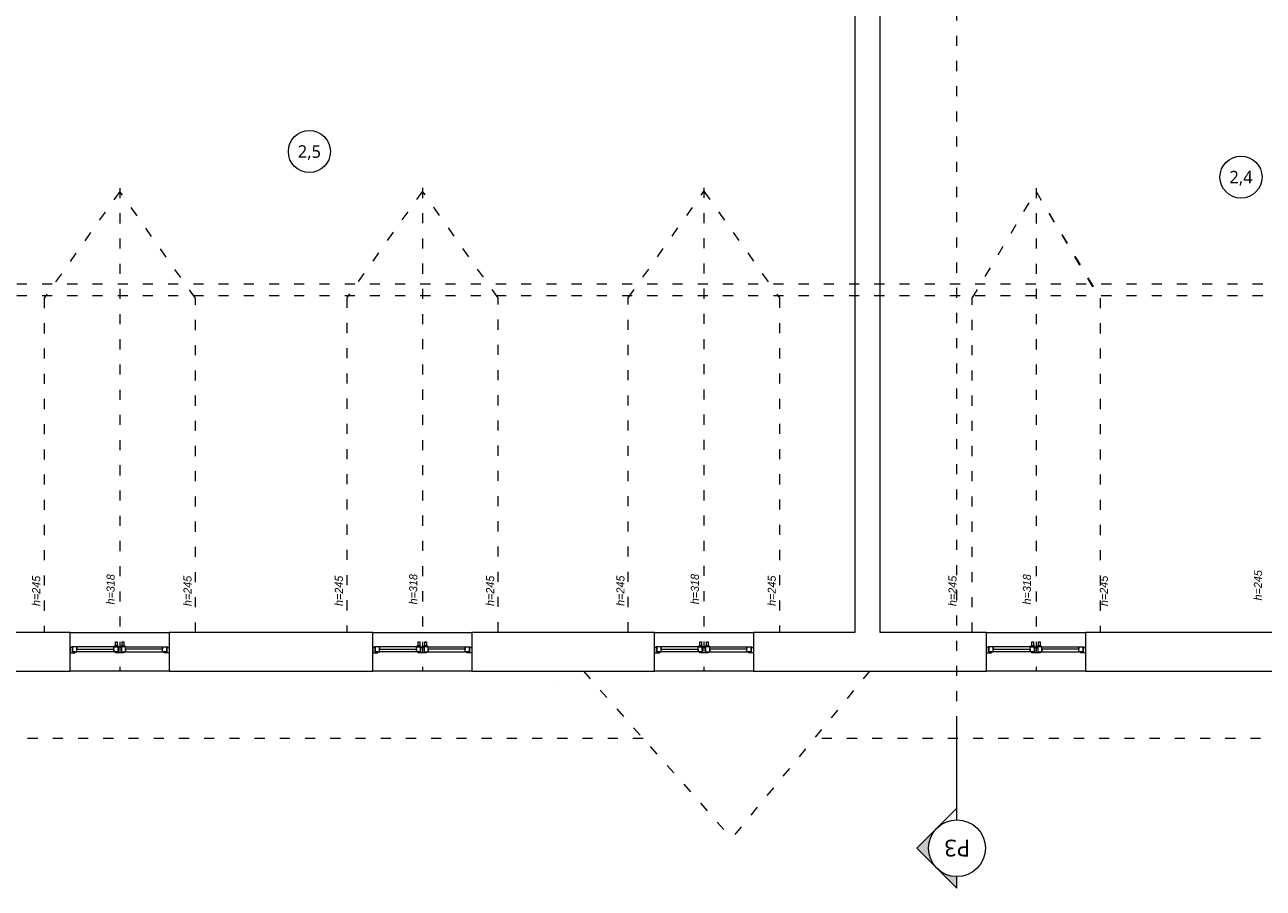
# Model space of a CAD drawing. Header units: millimetres. Extents: x 85284 to 143915, y -66821 to -28273.
# Tile 5 of 31: x 126499 to 127973, y -66384 to -65357. Entities that reach past the tile are written whole.
import ezdxf
from ezdxf.enums import TextEntityAlignment as Align

# ---------------------------------------------------------------- set-up
doc = ezdxf.new("R2010")
doc.units = ezdxf.units.MM
doc.linetypes.add('ACAD_ISO03W100', pattern=[30, 12, -18])
doc.layers.get('0').update_dxf_attribs({"color": 251, "lineweight": 9})
for name, color, linetype, lineweight in [('instalacje_arch', 251, 'Continuous', 9), ('opis..KF', 251, 'Continuous', 9), ('stolarka_arch', 251, 'Continuous', 9), ('ściany ist..KF', 251, 'Continuous', 9)]:
    doc.layers.add(name, color=color, linetype=linetype, lineweight=lineweight)
doc.styles.add('ARCH', font='segoeuil.ttf')

# ---------------------------------------------------------------- blocks, each defined once
blk = doc.blocks.new('*U188')
at = {"layer": 'stolarka_arch', "lineweight": 0}
blk.add_lwpolyline([(0, 0), (118, 0), (118, -46), (0, -46)], close=True, dxfattribs=at)
at = {"layer": 'stolarka_arch'}
for points in [[(0, -22), (6, -22), (6, -23), (3, -23), (3, -28), (0, -28)], [(3, -23), (8, -23), (8, -29), (2, -29), (2, -28), (3, -28)], [(8, -26), (52, -26), (52, -23), (8, -23)], [(8, -26), (52, -26), (52, -29), (8, -29)], [(57, -23), (52, -23), (52, -29), (58, -29), (58, -28), (57, -28)], [(57, -30), (53, -30), (53, -29), (57, -29)], [(54, -22), (64, -22), (64, -23), (61, -23), (61, -28), (57, -28), (57, -23), (54, -23)], [(61, -23), (66, -23), (66, -29), (60, -29), (60, -28), (61, -28)], [(65, -30), (61, -30), (61, -29), (65, -29)], [(110, -26), (66, -26), (66, -23), (110, -23)], [(110, -26), (66, -26), (66, -29), (110, -29)], [(115, -23), (110, -23), (110, -29), (116, -29), (116, -28), (115, -28)], [(118, -22), (112, -22), (112, -23), (115, -23), (115, -28), (118, -28)], [(56, -35), (54, -35), (54, -30), (56, -30)], [(64, -35), (62, -35), (62, -30), (64, -30)]]:
    blk.add_lwpolyline(points, close=True, dxfattribs=at)
blk = doc.blocks.new('*U182')
at = {"layer": 'stolarka_arch', "lineweight": 0}
blk.add_lwpolyline([(0, 0), (118, 0), (118, -46), (0, -46)], close=True, dxfattribs=at)
at = {"layer": 'stolarka_arch'}
for points in [[(0, -22), (6, -22), (6, -23), (3, -23), (3, -28), (0, -28)], [(3, -23), (8, -23), (8, -29), (2, -29), (2, -28), (3, -28)], [(8, -26), (52, -26), (52, -23), (8, -23)], [(8, -26), (52, -26), (52, -29), (8, -29)], [(57, -23), (52, -23), (52, -29), (58, -29), (58, -28), (57, -28)], [(57, -30), (53, -30), (53, -29), (57, -29)], [(54, -22), (64, -22), (64, -23), (61, -23), (61, -28), (57, -28), (57, -23), (54, -23)], [(61, -23), (66, -23), (66, -29), (60, -29), (60, -28), (61, -28)], [(65, -30), (61, -30), (61, -29), (65, -29)], [(110, -26), (66, -26), (66, -23), (110, -23)], [(110, -26), (66, -26), (66, -29), (110, -29)], [(115, -23), (110, -23), (110, -29), (116, -29), (116, -28), (115, -28)], [(118, -22), (112, -22), (112, -23), (115, -23), (115, -28), (118, -28)], [(56, -35), (54, -35), (54, -30), (56, -30)], [(64, -35), (62, -35), (62, -30), (64, -30)]]:
    blk.add_lwpolyline(points, close=True, dxfattribs=at)
blk = doc.blocks.new('*U183')
at = {"layer": 'stolarka_arch', "lineweight": 0}
blk.add_lwpolyline([(0, 0), (118, 0), (118, -46), (0, -46)], close=True, dxfattribs=at)
at = {"layer": 'stolarka_arch'}
for points in [[(0, -22), (6, -22), (6, -23), (3, -23), (3, -28), (0, -28)], [(3, -23), (8, -23), (8, -29), (2, -29), (2, -28), (3, -28)], [(8, -26), (52, -26), (52, -23), (8, -23)], [(8, -26), (52, -26), (52, -29), (8, -29)], [(57, -23), (52, -23), (52, -29), (58, -29), (58, -28), (57, -28)], [(57, -30), (53, -30), (53, -29), (57, -29)], [(54, -22), (64, -22), (64, -23), (61, -23), (61, -28), (57, -28), (57, -23), (54, -23)], [(61, -23), (66, -23), (66, -29), (60, -29), (60, -28), (61, -28)], [(65, -30), (61, -30), (61, -29), (65, -29)], [(110, -26), (66, -26), (66, -23), (110, -23)], [(110, -26), (66, -26), (66, -29), (110, -29)], [(115, -23), (110, -23), (110, -29), (116, -29), (116, -28), (115, -28)], [(118, -22), (112, -22), (112, -23), (115, -23), (115, -28), (118, -28)], [(56, -35), (54, -35), (54, -30), (56, -30)], [(64, -35), (62, -35), (62, -30), (64, -30)]]:
    blk.add_lwpolyline(points, close=True, dxfattribs=at)
blk = doc.blocks.new('*U179')
at = {"layer": 'stolarka_arch', "lineweight": 0}
blk.add_lwpolyline([(0, 0), (118, 0), (118, -46), (0, -46)], close=True, dxfattribs=at)
at = {"layer": 'stolarka_arch'}
for points in [[(0, -22), (6, -22), (6, -23), (3, -23), (3, -28), (0, -28)], [(3, -23), (8, -23), (8, -29), (2, -29), (2, -28), (3, -28)], [(8, -26), (52, -26), (52, -23), (8, -23)], [(8, -26), (52, -26), (52, -29), (8, -29)], [(57, -23), (52, -23), (52, -29), (58, -29), (58, -28), (57, -28)], [(57, -30), (53, -30), (53, -29), (57, -29)], [(54, -22), (64, -22), (64, -23), (61, -23), (61, -28), (57, -28), (57, -23), (54, -23)], [(61, -23), (66, -23), (66, -29), (60, -29), (60, -28), (61, -28)], [(65, -30), (61, -30), (61, -29), (65, -29)], [(110, -26), (66, -26), (66, -23), (110, -23)], [(110, -26), (66, -26), (66, -29), (110, -29)], [(115, -23), (110, -23), (110, -29), (116, -29), (116, -28), (115, -28)], [(118, -22), (112, -22), (112, -23), (115, -23), (115, -28), (118, -28)], [(56, -35), (54, -35), (54, -30), (56, -30)], [(64, -35), (62, -35), (62, -30), (64, -30)]]:
    blk.add_lwpolyline(points, close=True, dxfattribs=at)
blk = doc.blocks.new('nr pom')
at = {"layer": 'opis..KF', "lineweight": 20}
blk.add_circle((0, 0), 25, dxfattribs=at)
at = {"layer": 'opis..KF', "style": 'ARCH'}
blk.add_attdef('00', text='', height=15, dxfattribs=at).set_placement((0, 0), align=Align.MIDDLE_CENTER)
blk = doc.blocks.new('*U1078')
at = {"layer": 'instalacje_arch', "lineweight": 20, "true_color": 0xf4ee51}
h = blk.add_hatch(color=41, dxfattribs=at)
h.dxf.hatch_style = 1
h.paths.add_polyline_path([(-23.9, -3825.8), (0, -3849.7), (0, -3835.7, -0.198912)])
h.paths.add_polyline_path([(-23.9, -3825.8, -0.198912), (-33.8, -3802, -0.198912), (-23.9, -3778.1), (-47.7, -3802)])
at = {"layer": 'instalacje_arch', "color": 41, "linetype": 'ACAD_ISO03W100', "lineweight": 9, "true_color": 0xf4ee51}
blk.add_line((0, -3657), (0, -145), dxfattribs=at)
at = {"layer": 'instalacje_arch', "color": 41, "lineweight": 20, "true_color": 0xf4ee51}
for points in [[(0, -3757), (0, -3657)], [(0, -3768.2), (0, -3754.2), (-47.7, -3802), (0, -3849.7), (0, -3835.7)]]:
    blk.add_lwpolyline(points, dxfattribs=at)
blk.add_circle((0, -3802), 33.8, dxfattribs=at)
at = {"layer": 'instalacje_arch', "color": 41, "true_color": 0xf4ee51, "style": 'ARCH'}
blk.add_attdef('P1', text='', height=20, rotation=180, dxfattribs=at).set_placement((0, 0), align=Align.MIDDLE_CENTER)
blk.add_attdef('P2', text='', height=20, dxfattribs=at).set_placement((0, -3802), align=Align.MIDDLE_CENTER)

msp = doc.modelspace()

# ---------------------------------------------------------------- linework, layer by layer
at = {"linetype": 'ACAD_ISO03W100'}
for p, q in [((126612.4, -65551), (126612.4, -66125.8)), ((126972.4, -65550.9), (126972.4, -66125.7)), ((127307.4, -65550.7), (127307.4, -66125.5)), ((127702.4, -65551), (127702.4, -66125.8)), ((124450, -65665), (128643.4, -65665)), ((124450, -65679), (128643.4, -65679)), ((127163.9, -66126), (127340.4, -66325)), ((127504.4, -66126), (127340.4, -66325))]:
    msp.add_line(p, q, dxfattribs=at)
msp.add_line((127128.7, -66139.5), (127128.7, -66139.5))
for points in [[(127084.9, -62605), (129048.9, -62605), (129048.9, -64229), (129260.9, -64229.5), (129256.4, -64984.6), (129162, -64984.6), (129162, -65442.4), (129260.9, -65442.4), (129260.9, -65959.9), (129019.5, -66206), (127438.5, -66206)], [(126702.4, -66080), (126702.4, -65682), (126612.4, -65555.1), (126522.4, -65682), (126522.4, -66080)], [(127062.4, -66079.6), (127062.4, -65681.6), (126972.4, -65554.7), (126882.4, -65681.6), (126882.4, -66079.6)], [(127217.4, -66079.7), (127217.4, -65681.7), (127307.4, -65554.8), (127397.4, -65681.7), (127397.4, -66079.7)], [(127626.5, -66080), (127626.5, -65682), (127702.4, -65555), (127778.5, -65682), (127778.5, -66080)], [(127626.5, -65682), (127702.4, -65555), (127777.4, -65682)], [(127234.9, -66206), (126464.3, -66206), (126464.7, -66326.3), (125500, -66326.3), (125500, -66198.9), (124701.2, -66199)]]:
    msp.add_lwpolyline(points, dxfattribs=at)
at = {"layer": 'ściany ist..KF', "linetype": 'ByBlock'}
for points in [[(126121.8, -66200), (126121.8, -66246), (126421.9, -66246), (126421.9, -66126), (126553.4, -66126), (126553.4, -66080), (126452, -66080), (126452.3, -65229.9), (126616.9, -65230), (126616.9, -65215), (126290.8, -65215), (126290.8, -65229.9), (126421.9, -65229.6), (126421.9, -66079.9), (126375.9, -66080), (126375.9, -66200), (126121.8, -66199.2)], [(126706.9, -65230), (127487, -65230), (127487, -66080), (127366.4, -66080), (127366.4, -66126), (127643.4, -66126), (127643.4, -66080), (127517, -66080), (127517, -65230), (127616.4, -65230), (127616.4, -65215), (126706.9, -65215), (126706.9, -65230)]]:
    msp.add_lwpolyline(points, dxfattribs=at)
for points in [[(126671.4, -66126), (126913.4, -66126), (126913.4, -66080), (126671.4, -66080)], [(127031.4, -66126), (127248.4, -66126), (127248.4, -66080), (127031.4, -66080)], [(127761.4, -66126), (128007.1, -66126), (128007.1, -66080), (127761.4, -66080)]]:
    msp.add_lwpolyline(points, close=True, dxfattribs=at)

# ---------------------------------------------------------------- block references
at = {"layer": 'instalacje_arch'}
ref = msp.add_blockref('*U1078', (127608.3, -62534.7), dxfattribs=at)
ref.add_attrib('P2', 'P3', dxfattribs={"color": 41, "true_color": 0xf4ee51, "height": 20, "rotation": 180, "style": 'ARCH'}).set_placement((127608.5, -66336.6), align=Align.MIDDLE_CENTER)
at = {"layer": 'opis..KF', "color": 30}
for p, values in [((126838, -65507.5), {'00': '2,5'}), ((127946.2, -65538), {'00': '2,4'})]:
    msp.add_blockref('nr pom', p, dxfattribs=at).add_auto_attribs(values)
at = {"layer": 'stolarka_arch', "rotation": 180}
for name, p in [('*U183', (126671.4, -66126)), ('*U182', (127031.4, -66126)), ('*U188', (127366.4, -66126)), ('*U179', (127761.4, -66126))]:
    msp.add_blockref(name, p, dxfattribs=at)

# ---------------------------------------------------------------- texts
at = {"layer": 'opis..KF', "char_height": 9.6, "attachment_point": 5, "rotation": 90, "style": 'ARCH'}
for s, insert in [('{\\fCentury Gothic|b0|i1|c238|p34;h=245}', (126513.1, -66030.5)), ('{\\fCentury Gothic|b0|i1|c238|p34;h=318}', (126601.6, -66028.6)), ('{\\fCentury Gothic|b0|i1|c238|p34;h=245}', (126693.1, -66030.5)), ('{\\fCentury Gothic|b0|i1|c238|p34;h=245}', (126873.1, -66030.4)), ('{\\fCentury Gothic|b0|i1|c238|p34;h=318}', (126961.6, -66028.5)), ('{\\fCentury Gothic|b0|i1|c238|p34;h=245}', (127053.1, -66030.4)), ('{\\fCentury Gothic|b0|i1|c238|p34;h=245}', (127208.1, -66030.3)), ('{\\fCentury Gothic|b0|i1|c238|p34;h=318}', (127296.6, -66028.3)), ('{\\fCentury Gothic|b0|i1|c238|p34;h=245}', (127388.1, -66030.3)), ('{\\fCentury Gothic|b0|i1|c238|p34;h=245}', (127603.1, -66030.5)), ('{\\fCentury Gothic|b0|i1|c238|p34;h=318}', (127691.6, -66028.6)), ('{\\fCentury Gothic|b0|i1|c238|p34;h=245}', (127783.1, -66030.5)), ('{\\fCentury Gothic|b0|i1|c238|p34;h=245}', (127966.4, -66023.8))]:
    msp.add_mtext_dynamic_manual_height_columns(s, width=156.7, gutter_width=70, heights=[0], dxfattribs=dict(at, insert=insert))

doc.saveas('drawing.dxf')
